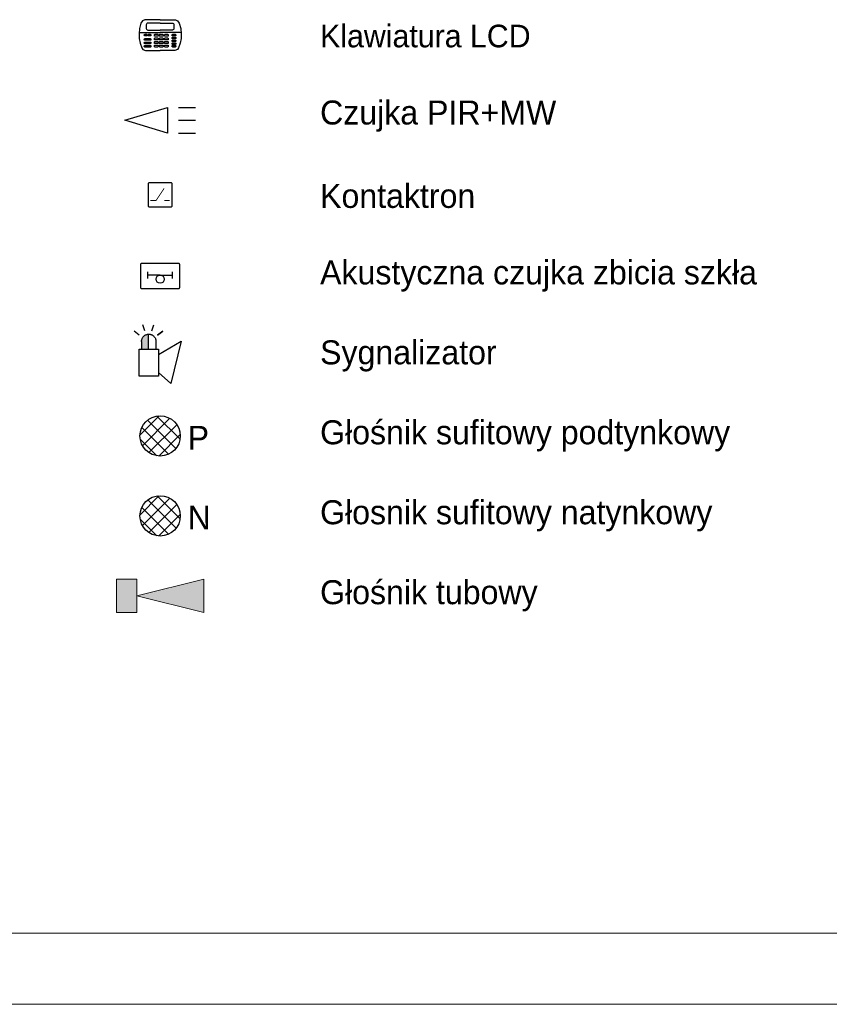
# Model space of a CAD drawing. Header units: centimetres. Extents: x 74448 to 96987, y -37016 to -10817.
# Tile 101 of 174: x 79664 to 80347, y -32452 to -31621. Entities that reach past the tile are written whole.
import ezdxf

# ---------------------------------------------------------------- set-up
doc = ezdxf.new("R2010")
doc.units = ezdxf.units.CM
doc.header["$LTSCALE"] = 0.02
doc.layers.get('0').update_dxf_attribs({"color": 8, "lineweight": 13})
for name, color, linetype, lineweight in [('_AUDIO', 7, 'Continuous', 18), ('_pk_tabelka', 7, 'Continuous', 15), ('SSWiN', 7, 'Continuous', 25)]:
    doc.layers.add(name, color=color, linetype=linetype, lineweight=lineweight)
doc.layers.add('_AUDIO 2', color=7, linetype='Continuous')
doc.styles.add('Tomasz_W legenda', font='TCM_____.TTF')
pattern_1 = [(45, (-12273.038, -5391.697), (-5.6126601, 5.6126601), []), (135, (-12273.038, -5391.697), (-5.6126601, -5.6126601), [])]

# ---------------------------------------------------------------- blocks, each defined once
blk = doc.blocks.new('AAT_PIR')
at = {"ltscale": 50}
blk.add_lwpolyline([(0, 0), (22.5, 6.75), (22.5, -6.75)], close=True, dxfattribs=at)
for points in [[(28.125, 6.75), (37.125, 6.75)], [(28.125, 0), (37.125, 0)], [(28.125, -6.75), (37.125, -6.75)]]:
    blk.add_lwpolyline(points, dxfattribs=at)
blk = doc.blocks.new('AAT_KLAW_LCD')
for points in [[(13.08, 10.24), (3.63, 10.24), (2.19, 9.58), (1.17, 8.14), (0.3, 4.78), (0, 1.5), (0, -1.5), (0.6, -4.39), (1.65, -7.24), (2.37, -8.17), (4, -8.8), (13.08, -8.8)], [(13.08, 10.24), (22.52, 10.24), (23.96, 9.58), (24.98, 8.14), (25.86, 4.78), (26.16, 1.5), (26.16, -1.5), (25.56, -4.39), (24.5, -7.24), (23.78, -8.17), (22.16, -8.8), (13.08, -8.8)], [(0.08, 2.34), (13.08, 2.34)], [(26.08, 2.34), (13.08, 2.34)]]:
    blk.add_lwpolyline(points)
for points in [[(13.08, 8.13), (5.48, 8.13, 0.414214), (4.48, 7.13), (4.48, 4.83, 0.414214), (5.48, 3.83), (13.08, 3.83)], [(13.08, 8.13), (20.68, 8.13, -0.414214), (21.68, 7.13), (21.68, 4.83, -0.414214), (20.68, 3.83), (13.08, 3.83)]]:
    blk.add_lwpolyline(points, format="xyb")
for points in [[(3.65, 1.16), (4.62, 1.16, -0.414214), (5.02, 0.76), (5.02, 0.58, -0.414214), (4.62, 0.18), (3.65, 0.18, -0.414214), (3.25, 0.58), (3.25, 0.76, -0.414214)], [(6.02, 1.16), (6.98, 1.16, -0.414214), (7.38, 0.76), (7.38, 0.58, -0.414214), (6.98, 0.18), (6.02, 0.18, -0.414214), (5.62, 0.58), (5.62, 0.76, -0.414214)], [(9.88, 1.16), (11.44, 1.16, -0.414214), (11.84, 0.76), (11.84, 0.36, -0.414214), (11.44, -0.04), (9.88, -0.04, -0.414214), (9.48, 0.36), (9.48, 0.76, -0.414214)], [(12.94, 1.16), (14.51, 1.16, -0.414214), (14.91, 0.76), (14.91, 0.36, -0.414214), (14.51, -0.04), (12.94, -0.04, -0.414214), (12.54, 0.36), (12.54, 0.76, -0.414214)], [(16.17, 1.16), (17.73, 1.16, -0.414214), (18.13, 0.76), (18.13, 0.36, -0.414214), (17.73, -0.04), (16.17, -0.04, -0.414214), (15.77, 0.36), (15.77, 0.76, -0.414214)], [(20.87, 1.16), (22.42, 1.16, -0.414214), (22.82, 0.76), (22.82, 0.58, -0.414214), (22.42, 0.18), (20.87, 0.18, -0.414214), (20.47, 0.58), (20.47, 0.76, -0.414214)], [(3.65, -1.53), (6.98, -1.53, -0.414214), (7.38, -1.93), (7.38, -2.12, -0.414214), (6.98, -2.52), (3.65, -2.52, -0.414214), (3.25, -2.12), (3.25, -1.93, -0.414214)], [(3.65, -3.7), (6.98, -3.7, -0.414214), (7.38, -4.1), (7.38, -4.28, -0.414214), (6.98, -4.68), (3.65, -4.68, -0.414214), (3.25, -4.28), (3.25, -4.1, -0.414214)], [(3.65, -5.77), (6.98, -5.77, -0.414214), (7.38, -6.17), (7.38, -6.36, -0.414214), (6.98, -6.76), (3.65, -6.76, -0.414214), (3.25, -6.36), (3.25, -6.17, -0.414214)], [(9.88, -1.13), (11.44, -1.13, -0.414214), (11.84, -1.53), (11.84, -1.93, -0.414214), (11.44, -2.33), (9.88, -2.33, -0.414214), (9.48, -1.93), (9.48, -1.53, -0.414214)], [(9.88, -3.37), (11.44, -3.37, -0.414214), (11.84, -3.77), (11.84, -4.17, -0.414214), (11.44, -4.57), (9.88, -4.57, -0.414214), (9.48, -4.17), (9.48, -3.77, -0.414214)], [(9.88, -5.55), (11.44, -5.55, -0.414214), (11.84, -5.95), (11.84, -6.35, -0.414214), (11.44, -6.75), (9.88, -6.75, -0.414214), (9.48, -6.35), (9.48, -5.95, -0.414214)], [(12.94, -1.13), (14.51, -1.13, -0.414214), (14.91, -1.53), (14.91, -1.93, -0.414214), (14.51, -2.33), (12.94, -2.33, -0.414214), (12.54, -1.93), (12.54, -1.53, -0.414214)], [(12.94, -3.37), (14.51, -3.37, -0.414214), (14.91, -3.77), (14.91, -4.17, -0.414214), (14.51, -4.57), (12.94, -4.57, -0.414214), (12.54, -4.17), (12.54, -3.77, -0.414214)], [(12.94, -5.55), (14.51, -5.55, -0.414214), (14.91, -5.95), (14.91, -6.35, -0.414214), (14.51, -6.75), (12.94, -6.75, -0.414214), (12.54, -6.35), (12.54, -5.95, -0.414214)], [(16.17, -1.13), (17.73, -1.13, -0.414214), (18.13, -1.53), (18.13, -1.93, -0.414214), (17.73, -2.33), (16.17, -2.33, -0.414214), (15.77, -1.93), (15.77, -1.53, -0.414214)], [(16.17, -3.37), (17.73, -3.37, -0.414214), (18.13, -3.77), (18.13, -4.17, -0.414214), (17.73, -4.57), (16.17, -4.57, -0.414214), (15.77, -4.17), (15.77, -3.77, -0.414214)], [(16.17, -5.55), (17.73, -5.55, -0.414214), (18.13, -5.95), (18.13, -6.35, -0.414214), (17.73, -6.75), (16.17, -6.75, -0.414214), (15.77, -6.35), (15.77, -5.95, -0.414214)], [(20.87, -0.65), (22.42, -0.65, -0.414214), (22.82, -1.05), (22.82, -1.24, -0.414214), (22.42, -1.64), (20.87, -1.64, -0.414214), (20.47, -1.24), (20.47, -1.05, -0.414214)], [(20.87, -2.39), (22.42, -2.39, -0.414214), (22.82, -2.79), (22.82, -2.98, -0.414214), (22.42, -3.38), (20.87, -3.38, -0.414214), (20.47, -2.98), (20.47, -2.79, -0.414214)], [(20.87, -4.19), (22.42, -4.19, -0.414214), (22.82, -4.59), (22.82, -4.78, -0.414214), (22.42, -5.18), (20.87, -5.18, -0.414214), (20.47, -4.78), (20.47, -4.59, -0.414214)], [(20.87, -5.76), (22.42, -5.76, -0.414214), (22.82, -6.16), (22.82, -6.35, -0.414214), (22.42, -6.75), (20.87, -6.75, -0.414214), (20.47, -6.35), (20.47, -6.16, -0.414214)]]:
    blk.add_lwpolyline(points, format="xyb", close=True)
blk = doc.blocks.new('AAT_SYGN.OPT.AKU')
blk.add_hatch(color=256).paths.add_polyline_path([(6.33, 18.48), (6.33, 28.68), (6.08, 28.67), (5.59, 28.59), (5.14, 28.48), (4.72, 28.33), (4.32, 28.15), (3.96, 27.94), (3.64, 27.72), (3.27, 27.42), (2.91, 27.05), (2.58, 26.64), (2.3, 26.21), (2.1, 25.82), (1.94, 25.43), (1.81, 25.01), (1.72, 24.6), (1.68, 24.29), (1.65, 23.77), (1.65, 18.48)])
for points in [[(3.94, 30.92), (2.57, 35.14)], [(8.71, 30.92), (10.08, 35.14)], [(0.08, 28.11), (-3.51, 30.72)], [(1.65, 23.77), (1.68, 24.29), (1.72, 24.6), (1.81, 25.01), (1.94, 25.43), (2.1, 25.82), (2.3, 26.21), (2.58, 26.64), (2.91, 27.05), (3.27, 27.42), (3.64, 27.72), (3.96, 27.94), (4.32, 28.15), (4.72, 28.33), (5.14, 28.48), (5.59, 28.59), (6.08, 28.67), (6.57, 28.69), (6.92, 28.68), (7.4, 28.62), (7.74, 28.55), (8.14, 28.43), (8.52, 28.29), (8.83, 28.14), (9.06, 28.01), (9.4, 27.79), (9.64, 27.61), (9.8, 27.48), (10.01, 27.28), (10.35, 26.92), (10.53, 26.68), (10.71, 26.43), (10.88, 26.14), (11.06, 25.78), (11.24, 25.31), (11.31, 25.09), (11.39, 24.73), (11.45, 24.38), (11.47, 24.1), (11.48, 23.77)], [(6.33, 18.48), (6.33, 28.68)], [(1.65, 23.77), (1.65, 18.48)], [(11.48, 23.77), (11.48, 18.48)], [(13.14, 14.72), (28.65, 23.96), (21.73, -5.05), (13.14, 2.45)]]:
    blk.add_lwpolyline(points)
for points in [[(12.57, 28.11), (16.16, 30.72)], [(0, 18.48), (13.14, 18.48), (13.14, 0), (0, 0)]]:
    blk.add_lwpolyline(points, close=True)
blk = doc.blocks.new('AAT_KONTRKTRON')
blk.add_lwpolyline([(1, -8.27), (15.54, -8.27, 0.414214), (16.54, -7.27), (16.54, 7.27, 0.414214), (15.54, 8.27), (1, 8.27, 0.414214), (0, 7.27), (0, -7.27, 0.414214)], format="xyb", close=True)
at = {"const_width": 0.551}
for points in [[(1.65, -3.86), (5.51, -3.86), (11.02, 4.41)], [(11.02, -3.86), (14.88, -3.86)]]:
    blk.add_lwpolyline(points, dxfattribs=at)
blk = doc.blocks.new('AAT_CZUJKA ST. SZKŁA')
for p, q in [((6.53, -2.34), (6.53, 4.06)), ((18, 0.86), (6.53, 0.86)), ((18, 0.86), (29.47, 0.86)), ((29.47, -2.34), (29.47, 4.06))]:
    blk.add_line(p, q)
blk.add_lwpolyline([(1, 12.02), (35, 12.02, -0.414214), (36, 11.02), (36, -11.02, -0.414214), (35, -12.02), (1, -12.02, -0.414214), (0, -11.02), (0, 11.02, -0.414214)], format="xyb", close=True)
at = {"ltscale": 0.1}
blk.add_circle((18, -2.95), 3.8, dxfattribs=at)

msp = doc.modelspace()

# ---------------------------------------------------------------- hatches: boundary and pattern name
at = {"layer": '_AUDIO'}
h = msp.add_hatch(dxfattribs=at)
h.set_pattern_fill('ANSI37', color=256, scale=2.5)
h.set_pattern_definition(pattern_1)
h.paths.add_polyline_path([(79799.09, -32039.84, 1), (79765.09, -32039.84, 1)])
h = msp.add_hatch(color=256, dxfattribs=at)
h.dxf.hatch_style = 1
h.paths.add_polyline_path([(79745.36, -32121.34), (79762.47, -32121.34), (79762.47, -32107.34), (79762.47, -32093.34), (79745.36, -32093.34)])
h.paths.add_polyline_path([(79762.47, -32107.34), (79818.83, -32121.34), (79818.83, -32093.34)])
at = {"layer": '_AUDIO 2'}
h = msp.add_hatch(dxfattribs=at)
h.set_pattern_fill('ANSI37', color=256, scale=2.5)
h.set_pattern_definition(pattern_1)
h.paths.add_polyline_path([(79799.09, -31972.34, 1), (79765.09, -31972.34, 1)])

# ---------------------------------------------------------------- linework, layer by layer
at = {"layer": '_AUDIO'}
for points in [[(79745.36, -32093.34), (79745.36, -32121.34), (79762.47, -32121.34), (79762.47, -32107.34), (79762.47, -32093.34), (79745.36, -32093.34)], [(79762.47, -32107.34), (79818.83, -32093.34), (79818.83, -32121.34), (79762.47, -32107.34)]]:
    msp.add_lwpolyline(points, dxfattribs=at)
at = {"layer": '_AUDIO', "lineweight": 30}
msp.add_circle((79782.09, -32039.84), 17, dxfattribs=at)
at = {"layer": '_AUDIO 2', "lineweight": 30}
msp.add_circle((79782.09, -31972.34), 17, dxfattribs=at)
at = {"layer": '_pk_tabelka', "color": 7, "ltscale": 3}
for p, q in [((82805.68, -32392.23), (74705.68, -32392.23)), ((82865.68, -32452.23), (74455.68, -32452.23))]:
    msp.add_line(p, q, dxfattribs=at)

# ---------------------------------------------------------------- block references
at = {"layer": 'SSWiN'}
for name, p, xscale, yscale, zscale in [('AAT_KLAW_LCD', (79764.31, -31634.84), 1.359403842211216, 1.359403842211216, 1.359403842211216), ('AAT_PIR', (79752.27, -31705.78), 1.606568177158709, 1.606568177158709, 1.606568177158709), ('AAT_KONTRKTRON', (79771.88, -31768.78), 1.235821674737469, 1.235821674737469, 1.235821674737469), ('AAT_CZUJKA ST. SZKŁA', (79765.85, -31837.34), 0.9021702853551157, 0.9021702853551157, 0.9021702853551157), ('AAT_SYGN.OPT.AKU', (79764.39, -31921.88), 1.235821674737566, 1.235821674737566, 1.235821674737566)]:
    msp.add_blockref(name, p, dxfattribs=dict(at, xscale=xscale, yscale=yscale, zscale=zscale))

# ---------------------------------------------------------------- texts
at = {"layer": '_AUDIO', "insert": (79805.46, -32031.35), "char_height": 20, "width": 16.5734, "attachment_point": 1, "style": 'Tomasz_W legenda'}
msp.add_mtext('N', dxfattribs=at)
at = {"layer": '_AUDIO 2', "insert": (79805.46, -31963.85), "char_height": 20, "width": 16.5734, "attachment_point": 1, "style": 'Tomasz_W legenda'}
msp.add_mtext('P', dxfattribs=at)
at = {"layer": 'SSWiN', "ltscale": 0.5, "attachment_point": 4, "line_spacing_factor": 0.825, "style": 'Tomasz_W legenda'}
for s, insert, char_height, width in [('Klawiatura LCD ', (79917.09, -31634.84), 19.125, 683.479), ('Czujka PIR+MW ', (79917.09, -31702.34), 20.25, 630.8743), ('Kontaktron ', (79917.09, -31769.84), 20.25, 630.8743), ('Akustyczna czujka zbicia szkła ', (79917.09, -31837.34), 20.25, 630.8743), ('Sygnalizator ', (79917.09, -31904.84), 20.25, 630.8743), ('Głośnik sufitowy podtynkowy', (79917.09, -31972.34), 20.25, 630.8743), ('Głosnik sufitowy natynkowy', (79917.09, -32039.84), 20.25, 630.8743), ('Głośnik tubowy', (79917.09, -32107.34), 20.25, 630.8743)]:
    msp.add_mtext(s, dxfattribs=dict(at, insert=insert, char_height=char_height, width=width))

doc.saveas('drawing.dxf')
